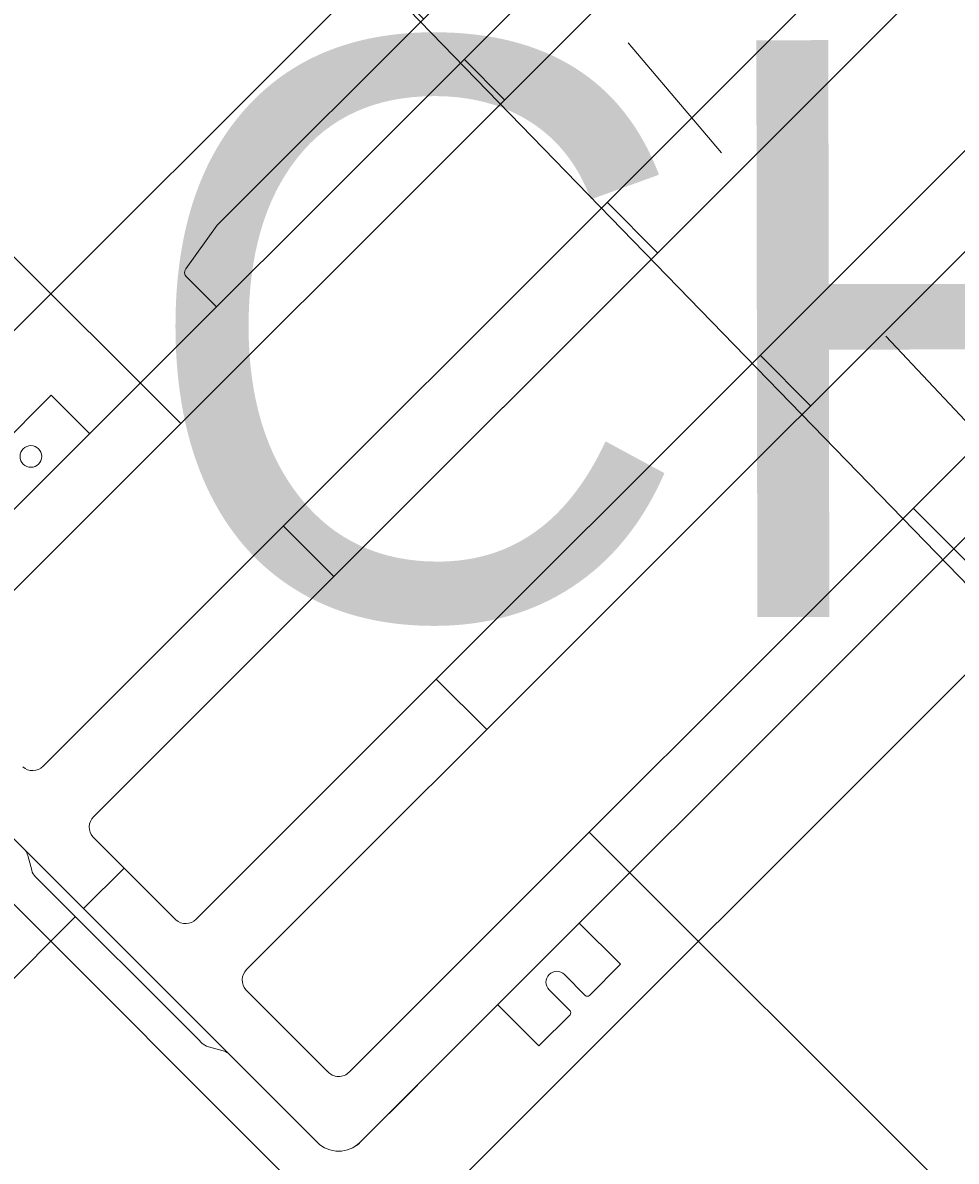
# Model space of a CAD drawing. Header units: millimetres. Extents: x -526943 to -525788, y -1144876 to -1129089.
# Tile 30 of 134: x -526846.234 to -526845.587, y -1129267.233 to -1129266.444. Entities that reach past the tile are written whole.
import ezdxf

# ---------------------------------------------------------------- set-up
doc = ezdxf.new("R2010")
doc.units = ezdxf.units.MM
doc.header["$LTSCALE"] = 12
doc.header["$PDMODE"] = 35
doc.header["$PDSIZE"] = -4
doc.linetypes.add('ACAD_ISO05W100', pattern=[33, 24, -3, 0, -3, 0, -3])
for name, color, linetype, lineweight in [('ISa_destova_kanalizace', 6, 'KANALIZACE_DESTOVA_PODZ', 0), ('koty', 6, 'Continuous', 9), ('Objekt', 230, 'Continuous', 5), ('srafy', 6, 'Continuous', 5), ('text', 6, 'Continuous', 9), ('tlusta', 7, 'Continuous', 15)]:
    doc.layers.add(name, color=color, linetype=linetype, lineweight=lineweight)
doc.styles.add('laplan', font='txt', dxfattribs={"height": 0.002})
doc.styles.add('laplan N', font='txt')
doc.linetypes.add('KANALIZACE_DESTOVA_PODZ', pattern='A,35,-15,[102,CADKON.SHX,S=5,R=0,X=0,Y=5],-5,[106,CADKON.SHX,S=5,R=0,X=10,Y=0],30,-15', length=100)
doc.linetypes.add('KANALIZACE_SPLASKOVA_PODZ', pattern='A,35,-15,[102,CADKON.SHX,S=5,R=0,X=0,Y=5],-5,[102,CADKON.SHX,S=5,R=0,X=20,Y=5],30,-15', length=100)
doc.dimstyles.new('laplan', dxfattribs={"dimscale": 0, "dimtxt": 0.002, "dimasz": 0.0015, "dimexe": 0.002, "dimexo": 0, "dimgap": 0.001, "dimtad": 1, "dimtoh": 1, "dimdec": 1, "dimrnd": 0.1, "dimzin": 1, "dimtxsty": 'laplan', "dimblk": 'OBLIQUE', "dimcen": 0.002, "dimclrd": 256, "dimclre": 256, "dimclrt": 256, "dimadec": 0, "dimazin": 0, "dimtfac": 1, "dimtdec": 1, "dimtmove": 1, "dimatfit": 2, "dimfxl": 0.0065, "dimfxlon": 1, "dimtfill": 1, "dimlwd": 13, "dimlwe": -1, "dimarcsym": 0})

# ---------------------------------------------------------------- blocks, each defined once
blk = doc.blocks.new('A$C12ac11e3')
at = {"layer": 'Objekt'}
for p, q in [((-1431.403977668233, 2386.539615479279), (-1431.403977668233, 1352.449735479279)), ((-951.4039776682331, 1352.449735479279), (-951.4039776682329, 2386.639615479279)), ((-1391.645027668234, 2357.589615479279), (-1391.645027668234, 1377.623735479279)), ((-1291.136037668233, 1377.339735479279), (-1291.136037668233, 2357.339545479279)), ((-1241.671927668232, 2357.339545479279), (-1241.671927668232, 1377.339735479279)), ((-1141.136037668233, 1377.339735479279), (-1141.136037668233, 2357.339545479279)), ((-1091.671927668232, 2357.339545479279), (-1091.671927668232, 1377.339735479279)), ((-991.1629376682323, 1377.623735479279), (-991.1620076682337, 2357.33883547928)), ((-1471.180425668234, 2281.758005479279), (-1471.180425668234, 1727.921235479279)), ((-1471.180425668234, 1727.921235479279), (-1465.163582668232, 1691.178565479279)), ((-1460.821417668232, 1687.48961547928), (-1431.403977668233, 1687.48961547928)), ((-1431.403977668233, 1563.23961547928), (-1469.003982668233, 1563.23961547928)), ((-1469.003982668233, 1483.239635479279), (-1469.003982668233, 1563.23961547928)), ((-911.0039776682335, 1563.23961547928), (-951.4039776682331, 1563.23961547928)), ((-911.0039776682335, 1563.23961547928), (-911.0039776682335, 1532.73961547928)), ((-933.5039776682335, 1530.73961547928), (-913.0039776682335, 1530.73961547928)), ((-913.0039776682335, 1515.73961547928), (-933.5039776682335, 1515.73961547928)), ((-911.0039776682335, 1513.73961547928), (-911.0039776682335, 1483.239635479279)), ((-951.4039776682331, 1483.239635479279), (-911.0039776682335, 1483.239635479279)), ((-951.3039776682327, 1404.439635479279), (-951.3039776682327, 1348.139635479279)), ((-1231.403977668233, 1367.089635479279), (-1232.009657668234, 1367.089635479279)), ((-1231.403977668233, 1367.089635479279), (-1151.403977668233, 1367.089635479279)), ((-1150.798307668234, 1367.089635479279), (-1151.403977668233, 1367.089635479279)), ((-1081.403977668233, 1367.089635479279), (-1082.009657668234, 1367.089635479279)), ((-1002.179727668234, 1367.089635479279), (-1081.403977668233, 1367.089635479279)), ((-951.3039776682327, 1348.139535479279), (-951.3039776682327, 1346.539635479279)), ((-1406.123907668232, 1327.339635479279), (-976.6840576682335, 1327.339635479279)), ((-976.6840576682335, 1327.339635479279), (-972.2039776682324, 1327.339635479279)), ((-970.5039776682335, 1327.339635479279), (-972.2039076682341, 1327.339635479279)), ((-1245.724487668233, 1320.779335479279), (-1254.939877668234, 1326.099835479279)), ((-1240.724487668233, 1319.439635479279), (-1237.403977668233, 1319.439635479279)), ((-1237.403977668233, 1319.439635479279), (-1080.903977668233, 1319.439635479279)), ((-1080.903977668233, 1319.439635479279), (-1077.583477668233, 1319.439635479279)), ((-1063.368087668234, 1326.099835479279), (-1072.583477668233, 1320.779335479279))]:
    blk.add_line(p, q, dxfattribs=at)
blk.add_circle((-1449.003977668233, 1523.23961547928), 7.5, dxfattribs=at)
for centre, radius, start, end in [((-1460.821417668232, 1691.889615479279), 4.4, 189.3000000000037, 270), ((-913.0039776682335, 1532.73961547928), 2, 270, 0), ((-933.5039776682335, 1523.23961547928), 7.5, 90, 270), ((-913.0039776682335, 1513.73961547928), 2, 0, 90), ((-1301.403977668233, 1377.339735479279), 10.267949, 273.3816820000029, 0), ((-1231.403977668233, 1377.339735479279), 10.267949, 180, 266.6183199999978), ((-1151.403977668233, 1377.339735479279), 10.267949, 273.3816820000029, 0), ((-1081.403977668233, 1377.339735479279), 10.267949, 180, 266.6183199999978), ((-1001.403977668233, 1377.339735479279), 10.267949, 265.6719799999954, 1.588600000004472), ((-972.2039776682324, 1348.139635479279), 20.8, 270, 0), ((-972.0039776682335, 1348.139635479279), 20.7, 350.1645370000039, 0), ((-1259.939877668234, 1317.439635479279), 10, 60.00000000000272, 81.8903899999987), ((-1058.368087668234, 1317.439635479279), 10, 98.1096100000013, 119.9999999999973), ((-1240.724487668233, 1329.439635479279), 10, 240.0000000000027, 270), ((-1077.583477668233, 1329.439635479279), 10, 270, 299.9999999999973)]:
    blk.add_arc(centre, radius, start, end, dxfattribs=at)
blk = doc.blocks.new('_OBLIQUE')
at = {"color": 0, "linetype": 'ByBlock'}
blk.add_line((-0.5, -0.5), (0.5, 0.5), dxfattribs=at)
blk = doc.blocks.new('*D39')
at = {"layer": 'Defpoints', "color": 0, "lineweight": 5, "transparency": 16777216}
for p in [(-526848.1820884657, -1129254.401184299), (-526834.8794619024, -1129267.703810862), (-526835.833553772, -1129268.657902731)]:
    blk.add_point(p, dxfattribs=at)
at = {"layer": 'koty', "transparency": 16777216}
for p, q in [((-526848.2169415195, -1129254.436037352), (-526849.4190230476, -1129255.63811888)), ((-526834.9143149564, -1129267.738663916), (-526836.1163964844, -1129268.940745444))]:
    blk.add_line(p, q, dxfattribs=at)
at = {"layer": 'koty', "lineweight": 13, "transparency": 16777216}
blk.add_line((-526849.1361803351, -1129255.355276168), (-526835.833553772, -1129268.657902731), dxfattribs=at)
at = {"layer": 'koty', "lineweight": 13, "transparency": 16777216, "xscale": 0.3, "yscale": 0.3, "zscale": 0.3}
for p, rotation in [((-526849.1361803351, -1129255.355276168), 135), ((-526835.833553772, -1129268.657902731), 315)]:
    blk.add_blockref('_OBLIQUE', p, dxfattribs=dict(at, rotation=rotation))
at = {"layer": 'koty', "lineweight": 5, "transparency": 16777216, "insert": (-526842.1810131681, -1129261.702735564), "char_height": 0.4, "attachment_point": 5, "rotation": 315, "style": 'laplan', "bg_fill": 3, "box_fill_scale": 1.1, "bg_fill_color": 256, "bg_fill_true_color": 13158600, "bg_fill_transparency": 0}
blk.add_mtext('18,8', dxfattribs=at)
blk = doc.blocks.new('*D43')
at = {"layer": 'Defpoints', "color": 0, "lineweight": 5, "transparency": 16777216}
for p in [(-526843.1719214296, -1129260.189168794), (-526841.7345048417, -1129261.626585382), (-526847.9519996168, -1129267.844080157)]:
    blk.add_point(p, dxfattribs=at)
at = {"layer": 'koty', "transparency": 16777216}
for p, q in [((-526842.252682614, -1129261.10840761), (-526843.454764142, -1129259.906326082)), ((-526848.4701773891, -1129267.325902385), (-526849.6722589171, -1129266.123820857))]:
    blk.add_line(p, q, dxfattribs=at)
at = {"layer": 'koty', "lineweight": 13, "transparency": 16777216}
blk.add_line((-526849.3894162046, -1129266.406663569), (-526843.1719214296, -1129260.189168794), dxfattribs=at)
at = {"layer": 'koty', "lineweight": 13, "transparency": 16777216, "xscale": 0.3, "yscale": 0.3, "zscale": 0.3}
for p, rotation in [((-526843.1719214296, -1129260.189168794), 44.99999999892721), ((-526849.3894162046, -1129266.406663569), 224.9999999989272)]:
    blk.add_blockref('_OBLIQUE', p, dxfattribs=dict(at, rotation=rotation))
at = {"layer": 'koty', "lineweight": 5, "transparency": 16777216, "insert": (-526846.5845227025, -1129262.994062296), "char_height": 0.4, "attachment_point": 5, "rotation": 44.99999999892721, "style": 'laplan', "bg_fill": 3, "box_fill_scale": 1.1, "bg_fill_color": 256, "bg_fill_true_color": 13158600, "bg_fill_transparency": 0}
blk.add_mtext('8,8', dxfattribs=at)
blk = doc.blocks.new('*D48')
at = {"layer": 'Defpoints', "color": 0, "lineweight": 5, "transparency": 16777216}
for p in [(-526841.1676976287, -1129264.671952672), (-526840.7190369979, -1129265.120613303), (-526846.4879600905, -1129270.889536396)]:
    blk.add_point(p, dxfattribs=at)
at = {"layer": 'koty', "transparency": 16777216}
for p, q in [((-526840.7190369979, -1129265.120613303), (-526841.4505403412, -1129264.38910996)), ((-526846.4879600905, -1129270.889536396), (-526847.2194634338, -1129270.158033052))]:
    blk.add_line(p, q, dxfattribs=at)
at = {"layer": 'koty', "lineweight": 13, "transparency": 16777216}
blk.add_line((-526846.9366207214, -1129270.440875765), (-526841.1676976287, -1129264.671952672), dxfattribs=at)
at = {"layer": 'koty', "lineweight": 13, "transparency": 16777216, "xscale": 0.3, "yscale": 0.3, "zscale": 0.3}
for p, rotation in [((-526841.1676976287, -1129264.671952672), 45.00000000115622), ((-526846.9366207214, -1129270.440875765), 225.0000000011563)]:
    blk.add_blockref('_OBLIQUE', p, dxfattribs=dict(at, rotation=rotation))
at = {"layer": 'koty', "lineweight": 5, "transparency": 16777216, "insert": (-526844.0813926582, -1129266.977939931), "char_height": 0.4, "attachment_point": 5, "rotation": 45.00000000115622, "style": 'laplan', "bg_fill": 3, "box_fill_scale": 1.1, "bg_fill_color": 256, "bg_fill_true_color": 13158600, "bg_fill_transparency": 0}
blk.add_mtext('8,2', dxfattribs=at)
blk = doc.blocks.new('*D49')
at = {"layer": 'Defpoints', "color": 0, "lineweight": 5, "transparency": 16777216}
for p in [(-526846.9248527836, -1129266.816933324), (-526847.0531912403, -1129266.94527178), (-526842.4055290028, -1129271.592934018)]:
    blk.add_point(p, dxfattribs=at)
at = {"layer": 'koty', "transparency": 16777216}
for p, q in [((-526847.0531912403, -1129266.94527178), (-526846.6420100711, -1129266.534090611)), ((-526842.4055290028, -1129271.592934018), (-526841.9943478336, -1129271.181752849))]:
    blk.add_line(p, q, dxfattribs=at)
at = {"layer": 'koty', "lineweight": 13, "transparency": 16777216}
blk.add_line((-526842.277190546, -1129271.464595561), (-526846.9248527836, -1129266.816933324), dxfattribs=at)
at = {"layer": 'koty', "lineweight": 13, "transparency": 16777216, "xscale": 0.3, "yscale": 0.3, "zscale": 0.3}
for p, rotation in [((-526846.9248527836, -1129266.816933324), 135), ((-526842.277190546, -1129271.464595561), 315)]:
    blk.add_blockref('_OBLIQUE', p, dxfattribs=dict(at, rotation=rotation))
at = {"layer": 'koty', "lineweight": 5, "transparency": 16777216, "insert": (-526844.4808140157, -1129268.653264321), "char_height": 0.4, "attachment_point": 5, "rotation": 315, "style": 'laplan', "bg_fill": 3, "box_fill_scale": 1.1, "bg_fill_color": 256, "bg_fill_true_color": 13158600, "bg_fill_transparency": 0}
blk.add_mtext('6,6', dxfattribs=at)
blk = doc.blocks.new('*D52')
at = {"layer": 'Defpoints', "color": 0, "lineweight": 5, "transparency": 16777216}
for p in [(-526845.8020727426, -1129252.021168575), (-526848.1820884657, -1129254.401184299), (-526834.8794619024, -1129267.703810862)]:
    blk.add_point(p, dxfattribs=at)
at = {"layer": 'koty', "transparency": 16777216}
for p, q in [((-526846.7213115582, -1129252.940407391), (-526845.5192300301, -1129251.738325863)), ((-526833.418684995, -1129266.243033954), (-526832.216603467, -1129265.040952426))]:
    blk.add_line(p, q, dxfattribs=at)
at = {"layer": 'koty', "lineweight": 13, "transparency": 16777216}
blk.add_line((-526832.4994461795, -1129265.323795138), (-526845.8020727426, -1129252.021168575), dxfattribs=at)
at = {"layer": 'koty', "lineweight": 13, "transparency": 16777216, "xscale": 0.3, "yscale": 0.3, "zscale": 0.3}
for p, rotation in [((-526845.8020727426, -1129252.021168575), 135), ((-526832.4994461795, -1129265.323795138), 315)]:
    blk.add_blockref('_OBLIQUE', p, dxfattribs=dict(at, rotation=rotation))
at = {"layer": 'koty', "lineweight": 5, "transparency": 16777216, "insert": (-526838.8469055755, -1129258.368627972), "char_height": 0.4, "attachment_point": 5, "rotation": 315, "style": 'laplan', "bg_fill": 3, "box_fill_scale": 1.1, "bg_fill_color": 256, "bg_fill_true_color": 13158600, "bg_fill_transparency": 0}
blk.add_mtext('18,8', dxfattribs=at)

msp = doc.modelspace()

# ---------------------------------------------------------------- hatches: boundary and pattern name
at = {"layer": 'srafy', "transparency": 33554610}
h = msp.add_hatch(dxfattribs=at)
h.set_pattern_fill('ANSI37', color=230, scale=0.1)
h.set_pattern_definition([(45, (14222.07462687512, 40500.85666748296), (-0.2245064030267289, 0.2245064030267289), []), (135, (14222.07462687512, 40500.85666748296), (-0.2245064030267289, -0.2245064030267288), [])])
edge = h.paths.add_edge_path(flags=16)
edge.add_line((-526844.9396378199, -1129267.743683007), (-526844.9729089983, -1129267.767590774))
edge.add_line((-526844.9729089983, -1129267.767590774), (-526844.9963534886, -1129267.744146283))
edge.add_line((-526844.9963534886, -1129267.744146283), (-526845.0842115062, -1129267.832004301))
edge.add_line((-526845.0842115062, -1129267.832004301), (-526845.0576242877, -1129267.858591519))
edge.add_line((-526845.0576242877, -1129267.858591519), (-526845.1141928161, -1129267.915160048))
edge.add_line((-526845.1141928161, -1129267.915160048), (-526845.1407800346, -1129267.888572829))
edge.add_line((-526845.1407800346, -1129267.888572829), (-526845.2332624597, -1129267.981055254))
edge.add_line((-526845.2332624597, -1129267.981055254), (-526845.2363810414, -1129267.984173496))
edge.add_arc((-526845.2510179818, -1129267.969395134), 0.02080000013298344, 225.0000002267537, 314.72453828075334, ccw=False)
edge.add_line((-526845.2657258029, -1129267.984102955), (-526845.3732589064, -1129267.876569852))
edge.add_arc((-526845.3792617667, -1129267.884567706), 0.0100000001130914, 53.10961498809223, 75.17525174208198)
edge.add_line((-526845.3767031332, -1129267.874900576), (-526845.3895401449, -1129267.8714609))
edge.add_line((-526845.3895401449, -1129267.8714609), (-526845.3937828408, -1129267.867218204))
edge.add_line((-526845.3937828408, -1129267.867218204), (-526845.5044450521, -1129267.756555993))
edge.add_line((-526845.5044450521, -1129267.756555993), (-526845.5086877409, -1129267.752313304))
edge.add_line((-526845.5086877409, -1129267.752313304), (-526845.5121432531, -1129267.73941719))
edge.add_arc((-526845.521794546, -1129267.742034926), 0.00999999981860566, 15.17532693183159, 53.10961658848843)
edge.add_line((-526845.5157916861, -1129267.734037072), (-526845.5725535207, -1129267.677275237))
edge.add_line((-526845.5725535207, -1129267.677275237), (-526845.5757214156, -1129267.674107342))
edge.add_arc((-526845.5610135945, -1129267.659399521), 0.02080000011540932, 135.0000002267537, 225.0000002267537, ccw=False)
edge.add_line((-526845.5757214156, -1129267.6446917), (-526845.4801912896, -1129267.549161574))
edge.add_line((-526845.4801912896, -1129267.549161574), (-526845.5087584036, -1129267.52059446))
edge.add_line((-526845.5087584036, -1129267.52059446), (-526845.4857774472, -1129267.497613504))
edge.add_line((-526845.4857774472, -1129267.497613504), (-526845.4698675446, -1129267.513523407))
edge.add_arc((-526845.4645642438, -1129267.508220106), 0.007500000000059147, 225.0000006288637, 404.9999999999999)
edge.add_line((-526845.4592609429, -1129267.502916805), (-526845.4751708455, -1129267.487006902))
edge.add_line((-526845.4751708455, -1129267.487006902), (-526845.4521898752, -1129267.464025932))
edge.add_line((-526845.4521898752, -1129267.464025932), (-526845.4236227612, -1129267.492593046))
edge.add_line((-526845.4236227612, -1129267.492593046), (-526844.9934189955, -1129267.06238928))
edge.add_line((-526844.9934189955, -1129267.06238928), (-526845.0219861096, -1129267.033822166))
edge.add_line((-526845.0219861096, -1129267.033822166), (-526844.9990051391, -1129267.010841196))
edge.add_line((-526844.9990051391, -1129267.010841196), (-526844.9830952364, -1129267.026751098))
edge.add_arc((-526844.9777919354, -1129267.021447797), 0.00750000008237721, 225, 405.0000006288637)
edge.add_line((-526844.9724886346, -1129267.016144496), (-526844.9883985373, -1129267.000234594))
edge.add_line((-526844.9883985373, -1129267.000234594), (-526844.965417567, -1129266.977253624))
edge.add_line((-526844.965417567, -1129266.977253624), (-526844.9368504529, -1129267.005820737))
edge.add_line((-526844.9368504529, -1129267.005820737), (-526844.8413910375, -1129266.910361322))
edge.add_arc((-526844.8266832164, -1129266.925069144), 0.02080000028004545, 50.62048318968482, 134.9999993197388, ccw=False)
edge.add_line((-526844.8134865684, -1129266.908991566), (-526844.808878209, -1129266.913599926))
edge.add_line((-526844.808878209, -1129266.913599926), (-526844.8035608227, -1129266.918775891))
edge.add_line((-526844.8035608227, -1129266.918775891), (-526844.8119753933, -1129266.91036132))
edge.add_line((-526844.8119753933, -1129266.91036132), (-526844.808878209, -1129266.913599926))
edge.add_line((-526844.808878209, -1129266.913599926), (-526844.5020504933, -1129267.220427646))
edge.add_arc((-526844.5167583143, -1129267.235135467), 0.02080000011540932, -44.999999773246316, 45.000000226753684, ccw=False)
edge.add_line((-526844.5020504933, -1129267.249843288), (-526844.5475528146, -1129267.295345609))
edge.add_line((-526844.5475528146, -1129267.295345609), (-526844.524108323, -1129267.318790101))
edge.add_line((-526844.524108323, -1129267.318790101), (-526844.548016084, -1129267.352061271))
edge.add_line((-526844.548016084, -1129267.352061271), (-526844.9396378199, -1129267.743683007))
edge = h.paths.add_edge_path(flags=0)
edge.add_arc((-526845.251017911, -1129267.928100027), 0.0102679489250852, 228.3788244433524, 319.1481904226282, ccw=False)
edge.add_line((-526845.2578379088, -1129267.93577586), (-526845.3144064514, -1129267.879207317))
edge.add_arc((-526845.3075864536, -1129267.871531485), 0.01026794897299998, 135.0758604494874, 228.3788244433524, ccw=False)
edge.add_line((-526845.3148565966, -1129267.864280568), (-526844.6218920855, -1129267.171316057))
edge.add_arc((-526844.6146219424, -1129267.178566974), 0.0102679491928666, 48.38166479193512, 135.0758599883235, ccw=False)
edge.add_line((-526844.6078023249, -1129267.170890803), (-526844.5506350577, -1129267.22805807))
edge.add_arc((-526844.5577061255, -1129267.235129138), 0.01000000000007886, -44.999999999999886, 45, ccw=False)
edge.add_line((-526844.5506350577, -1129267.242200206), (-526845.2432511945, -1129267.934816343))
edge = h.paths.add_edge_path(flags=0)
edge.add_arc((-526845.3570839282, -1129267.82203401), 0.01026794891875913, 228.3788244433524, 315, ccw=False)
edge.add_line((-526845.363903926, -1129267.829709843), (-526845.4204724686, -1129267.7731413))
edge.add_arc((-526845.4136524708, -1129267.765465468), 0.01026794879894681, 135.0758595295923, 228.3788235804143, ccw=False)
edge.add_line((-526845.4209226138, -1129267.758214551), (-526844.7279581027, -1129267.06525004))
edge.add_arc((-526844.7206879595, -1129267.072500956), 0.01026794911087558, 48.38166392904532, 135.0758613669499, ccw=False)
edge.add_line((-526844.713868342, -1129267.064824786), (-526844.6572997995, -1129267.121393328))
edge.add_arc((-526844.6641194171, -1129267.129069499), 0.01026794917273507, -45.00000045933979, 48.381663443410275, ccw=False)
edge.add_line((-526844.6568588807, -1129267.136330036), (-526845.3498233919, -1129267.829294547))
edge = h.paths.add_edge_path(flags=0)
edge.add_arc((-526845.1000506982, -1129267.872733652), 0.007499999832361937, 0, 360)
edge = h.paths.add_edge_path(flags=0)
edge.add_arc((-526845.4631499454, -1129267.715967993), 0.01026794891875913, 228.3788244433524, 315, ccw=False)
edge.add_line((-526845.4699699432, -1129267.723643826), (-526845.4703978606, -1129267.723215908))
edge.add_line((-526845.4703978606, -1129267.723215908), (-526845.5265384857, -1129267.667075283))
edge.add_arc((-526845.5197184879, -1129267.659399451), 0.01026794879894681, 139.1490363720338, 228.3788235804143, ccw=False)
edge.add_line((-526845.5274853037, -1129267.65268325), (-526844.8345123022, -1129266.959708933))
edge.add_arc((-526844.8267539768, -1129266.966434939), 0.01026794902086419, 48.381663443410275, 139.0766583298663, ccw=False)
edge.add_line((-526844.8199343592, -1129266.958758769), (-526844.7633658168, -1129267.015327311))
edge.add_arc((-526844.7701854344, -1129267.023003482), 0.01026794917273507, -44.999999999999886, 48.381663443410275, ccw=False)
edge.add_line((-526844.7629248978, -1129267.030264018), (-526845.4558894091, -1129267.723228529))
edge = h.paths.add_edge_path(flags=16)
edge.add_line((-526845.4829988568, -1129268.231681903), (-526845.5285011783, -1129268.277184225))
edge.add_line((-526845.5285011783, -1129268.277184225), (-526845.5050566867, -1129268.300628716))
edge.add_line((-526845.5050566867, -1129268.300628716), (-526845.5289644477, -1129268.333899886))
edge.add_line((-526845.5289644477, -1129268.333899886), (-526845.9205861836, -1129268.725521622))
edge.add_line((-526845.9205861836, -1129268.725521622), (-526845.9538573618, -1129268.749429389))
edge.add_line((-526845.9538573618, -1129268.749429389), (-526845.9773018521, -1129268.725984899))
edge.add_line((-526845.9773018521, -1129268.725984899), (-526846.0651598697, -1129268.813842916))
edge.add_line((-526846.0651598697, -1129268.813842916), (-526846.0385726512, -1129268.840430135))
edge.add_line((-526846.0385726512, -1129268.840430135), (-526846.0951411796, -1129268.896998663))
edge.add_line((-526846.0951411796, -1129268.896998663), (-526846.1217283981, -1129268.870411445))
edge.add_line((-526846.1217283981, -1129268.870411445), (-526846.2142108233, -1129268.96289387))
edge.add_line((-526846.2142108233, -1129268.96289387), (-526846.2173294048, -1129268.966012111))
edge.add_arc((-526846.2319663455, -1129268.951233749), 0.02080000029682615, 225.0000009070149, 314.72453873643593, ccw=False)
edge.add_line((-526846.2466741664, -1129268.965941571), (-526846.35420727, -1129268.858408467))
edge.add_arc((-526846.3602101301, -1129268.866406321), 0.01000000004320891, 53.10961552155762, 75.17525238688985)
edge.add_line((-526846.3576514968, -1129268.856739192), (-526846.3704885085, -1129268.853299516))
edge.add_line((-526846.3704885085, -1129268.853299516), (-526846.3747312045, -1129268.84905682))
edge.add_line((-526846.3747312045, -1129268.84905682), (-526846.4853934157, -1129268.738394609))
edge.add_line((-526846.4853934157, -1129268.738394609), (-526846.4896361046, -1129268.73415192))
edge.add_line((-526846.4896361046, -1129268.73415192), (-526846.4930916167, -1129268.721255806))
edge.add_arc((-526846.5027429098, -1129268.723873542), 0.01000000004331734, 15.17532658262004, 53.10961552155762)
edge.add_line((-526846.4967400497, -1129268.715875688), (-526846.5535018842, -1129268.659113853))
edge.add_line((-526846.5535018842, -1129268.659113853), (-526846.5566697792, -1129268.655945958))
edge.add_arc((-526846.5419619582, -1129268.641238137), 0.02079999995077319, 135, 224.9999997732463, ccw=False)
edge.add_line((-526846.5566697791, -1129268.626530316), (-526846.4611396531, -1129268.53100019))
edge.add_line((-526846.4611396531, -1129268.53100019), (-526846.4897067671, -1129268.502433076))
edge.add_line((-526846.4897067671, -1129268.502433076), (-526846.4667258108, -1129268.479452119))
edge.add_line((-526846.4667258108, -1129268.479452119), (-526846.4508159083, -1129268.495362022))
edge.add_arc((-526846.4455126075, -1129268.490058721), 0.007500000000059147, 225.0000006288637, 404.9999999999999)
edge.add_line((-526846.4402093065, -1129268.48475542), (-526846.4561192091, -1129268.468845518))
edge.add_line((-526846.4561192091, -1129268.468845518), (-526846.4331382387, -1129268.445864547))
edge.add_line((-526846.4331382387, -1129268.445864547), (-526846.4045711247, -1129268.474431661))
edge.add_line((-526846.4045711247, -1129268.474431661), (-526845.9743673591, -1129268.044227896))
edge.add_line((-526845.9743673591, -1129268.044227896), (-526846.002934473, -1129268.015660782))
edge.add_line((-526846.002934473, -1129268.015660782), (-526845.9799535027, -1129267.992679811))
edge.add_line((-526845.9799535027, -1129267.992679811), (-526845.9640436, -1129268.008589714))
edge.add_arc((-526845.9587402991, -1129268.003286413), 0.00750000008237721, 225, 405.0000006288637)
edge.add_line((-526845.9534369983, -1129267.997983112), (-526845.9693469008, -1129267.982073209))
edge.add_line((-526845.9693469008, -1129267.982073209), (-526845.9463659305, -1129267.959092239))
edge.add_line((-526845.9463659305, -1129267.959092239), (-526845.9177988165, -1129267.987659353))
edge.add_line((-526845.9177988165, -1129267.987659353), (-526845.8223394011, -1129267.892199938))
edge.add_arc((-526845.80763158, -1129267.906907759), 0.02080000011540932, 50.62048253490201, 134.9999997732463, ccw=False)
edge.add_line((-526845.794434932, -1129267.890830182), (-526845.7898265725, -1129267.895438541))
edge.add_line((-526845.7898265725, -1129267.895438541), (-526845.7845091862, -1129267.900614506))
edge.add_line((-526845.7845091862, -1129267.900614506), (-526845.792923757, -1129267.892199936))
edge.add_line((-526845.792923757, -1129267.892199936), (-526845.7929944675, -1129267.892270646))
edge.add_line((-526845.7929944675, -1129267.892270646), (-526845.4829988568, -1129268.202266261))
edge.add_arc((-526845.4977066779, -1129268.216974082), 0.02080000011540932, -44.999999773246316, 45.000000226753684, ccw=False)
edge = h.paths.add_edge_path(flags=0)
edge.add_line((-526845.5315834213, -1129268.224038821), (-526846.224199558, -1129268.916654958))
edge.add_arc((-526846.2319662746, -1129268.909938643), 0.0102679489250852, 228.3788244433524, 319.1481904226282, ccw=False)
edge.add_line((-526846.2387862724, -1129268.917614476), (-526846.2953548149, -1129268.861045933))
edge.add_arc((-526846.2885348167, -1129268.8533701), 0.0102679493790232, 135.0758632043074, 228.3788238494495, ccw=False)
edge.add_line((-526846.2958049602, -1129268.846119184), (-526845.6028404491, -1129268.153154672))
edge.add_arc((-526845.595570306, -1129268.16040559), 0.0102679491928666, 48.38166430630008, 135.0758599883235, ccw=False)
edge.add_line((-526845.5887506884, -1129268.152729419), (-526845.5315834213, -1129268.209896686))
edge.add_arc((-526845.5386544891, -1129268.216967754), 0.01000000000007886, -44.999999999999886, 45, ccw=False)
edge = h.paths.add_edge_path(flags=0)
edge.add_line((-526845.6378072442, -1129268.118168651), (-526846.3307717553, -1129268.811133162))
edge.add_arc((-526846.3380322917, -1129268.803872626), 0.01026794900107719, 228.3788244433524, 315.0000004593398, ccw=False)
edge.add_line((-526846.3448522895, -1129268.811548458), (-526846.4014208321, -1129268.754979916))
edge.add_arc((-526846.3946008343, -1129268.747304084), 0.01026794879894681, 135.0758595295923, 228.3788235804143, ccw=False)
edge.add_line((-526846.4018709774, -1129268.740053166), (-526845.7089064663, -1129268.047088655))
edge.add_arc((-526845.7016363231, -1129268.054339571), 0.01026794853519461, 48.38166085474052, 135.0758636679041, ccw=False)
edge.add_line((-526845.6948167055, -1129268.046663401), (-526845.638248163, -1129268.103231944))
edge.add_arc((-526845.6450677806, -1129268.110908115), 0.01026794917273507, -45.00000045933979, 48.381663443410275, ccw=False)
edge = h.paths.add_edge_path(flags=0)
edge.add_line((-526845.7438732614, -1129268.012102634), (-526846.4368377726, -1129268.705067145))
edge.add_arc((-526846.444098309, -1129268.697806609), 0.01026794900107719, 228.378824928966, 315.0000004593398, ccw=False)
edge.add_line((-526846.4509183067, -1129268.705482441), (-526846.4513462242, -1129268.705054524))
edge.add_line((-526846.4513462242, -1129268.705054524), (-526846.5074868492, -1129268.648913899))
edge.add_arc((-526846.5006668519, -1129268.641238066), 0.0102679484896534, 139.1490346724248, 228.3788255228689, ccw=False)
edge.add_line((-526846.5084336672, -1129268.634521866), (-526845.8154606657, -1129267.941547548))
edge.add_arc((-526845.8077023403, -1129267.948273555), 0.01026794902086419, 48.38166392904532, 139.0766583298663, ccw=False)
edge.add_line((-526845.8008827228, -1129267.940597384), (-526845.7443141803, -1129267.997165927))
edge.add_arc((-526845.7511337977, -1129268.004842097), 0.01026794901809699, -44.999999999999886, 48.38166441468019, ccw=False)
h.paths.add_polyline_path([(-526845.9044553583, -1129267.124897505), (-526845.9969377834, -1129267.217379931), (-526845.9999147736, -1129267.220498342), (-526845.9601046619, -1129267.18068823), (-526845.9043903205, -1129267.124962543)], flags=16)
edge = h.paths.add_edge_path(flags=16)
edge.add_arc((-526845.3689634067, -1129266.643711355), 0.001999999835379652, 314.999995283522, 405.0000070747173)
edge.add_line((-526845.3675491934, -1129266.642297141), (-526845.3820448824, -1129266.627801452))
edge.add_arc((-526845.3767415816, -1129266.622498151), 0.007500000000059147, 45, 225.0000006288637, ccw=False)
edge.add_line((-526845.3714382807, -1129266.61719485), (-526845.355528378, -1129266.633104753))
edge.add_line((-526845.355528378, -1129266.633104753), (-526845.3541141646, -1129266.63169054))
edge.add_arc((-526845.3555283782, -1129266.630276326), 0.002000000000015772, 225.0000023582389, 315, ccw=False)
edge.add_line((-526845.3569425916, -1129266.63169054), (-526845.3714382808, -1129266.61719485))
edge.add_arc((-526845.3767415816, -1129266.622498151), 0.007500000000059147, 45.0000006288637, 225)
edge.add_line((-526845.3820448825, -1129266.627801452), (-526845.3661349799, -1129266.643711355))
edge.add_line((-526845.3661349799, -1129266.643711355), (-526845.3675491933, -1129266.645125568))
edge = h.paths.add_edge_path(flags=16)
edge.add_line((-526845.6051370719, -1129266.146756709), (-526846.3393967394, -1129266.881016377))
edge.add_arc((-526846.3246889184, -1129266.895724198), 0.02079999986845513, 135, 225)
edge.add_line((-526846.3393967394, -1129266.910432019), (-526846.0913258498, -1129267.158502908))
edge.add_arc((-526846.09732871, -1129267.166500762), 0.0100000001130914, 53.10961498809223, 75.17525174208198)
edge.add_line((-526846.0947700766, -1129267.156833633), (-526846.1076070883, -1129267.153393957))
edge.add_line((-526846.1076070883, -1129267.153393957), (-526846.1118497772, -1129267.149151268))
edge.add_line((-526846.1118497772, -1129267.149151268), (-526846.2225119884, -1129267.038489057))
edge.add_line((-526846.2225119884, -1129267.038489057), (-526846.2267546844, -1129267.034246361))
edge.add_line((-526846.2267546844, -1129267.034246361), (-526846.2302101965, -1129267.021350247))
edge.add_arc((-526846.2398614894, -1129267.023967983), 0.00999999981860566, 15.17532693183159, 53.10961658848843)
edge.add_line((-526846.2338586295, -1129267.015970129), (-526846.3362288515, -1129266.913599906))
edge.add_line((-526846.3362288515, -1129266.913599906), (-526846.3394672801, -1129266.910361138))
edge.add_arc((-526846.3246889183, -1129266.895724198), 0.02079999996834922, 134.9999997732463, 224.724538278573, ccw=False)
edge.add_line((-526846.3393967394, -1129266.881016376), (-526846.2438666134, -1129266.78548625))
edge.add_line((-526846.2438666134, -1129266.78548625), (-526846.2704538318, -1129266.758899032))
edge.add_line((-526846.2704538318, -1129266.758899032), (-526846.2138853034, -1129266.702330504))
edge.add_line((-526846.2138853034, -1129266.702330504), (-526846.187298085, -1129266.728917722))
edge.add_line((-526846.187298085, -1129266.728917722), (-526846.0994400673, -1129266.641059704))
edge.add_line((-526846.0994400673, -1129266.641059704), (-526846.1228845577, -1129266.617615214))
edge.add_line((-526846.1228845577, -1129266.617615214), (-526846.0989767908, -1129266.584344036))
edge.add_line((-526846.0989767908, -1129266.584344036), (-526845.7073550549, -1129266.1927223))
edge.add_line((-526845.7073550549, -1129266.1927223), (-526845.6740838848, -1129266.168814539))
edge.add_line((-526845.6740838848, -1129266.168814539), (-526845.6506393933, -1129266.19225903))
edge.add_line((-526845.6506393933, -1129266.19225903), (-526845.6051370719, -1129266.146756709))
edge.add_arc((-526845.5904292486, -1129266.16146453), 0.02080000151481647, 45.00000453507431, 135.0000045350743, ccw=False)
edge.add_line((-526845.5757214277, -1129266.146756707), (-526845.2688937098, -1129266.453584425))
edge.add_line((-526845.2688937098, -1129266.453584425), (-526845.2656551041, -1129266.456681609))
edge.add_line((-526845.2656551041, -1129266.456681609), (-526845.2740696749, -1129266.448267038))
edge.add_line((-526845.2740696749, -1129266.448267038), (-526845.5757248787, -1129266.146753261))
edge.add_arc((-526845.5904292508, -1129266.16146453), 0.02080000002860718, 45.01343402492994, 135.0000002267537)
edge = h.paths.add_edge_path(flags=16)
edge.add_arc((-526846.0146932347, -1129267.164424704), 0.01026794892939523, 228.3788244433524, 319.1489272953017, ccw=False)
edge.add_line((-526846.0215132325, -1129267.172100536), (-526846.078081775, -1129267.115531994))
edge.add_arc((-526846.0712617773, -1129267.107856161), 0.01026794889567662, 135, 228.378824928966, ccw=False)
edge.add_line((-526846.0785223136, -1129267.100595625), (-526845.3855578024, -1129266.407631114))
edge.add_arc((-526845.378297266, -1129266.41489165), 0.01026794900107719, 48.38166392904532, 135.0000004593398, ccw=False)
edge.add_line((-526845.3714776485, -1129266.407215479), (-526845.3149091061, -1129266.463784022))
edge.add_arc((-526845.3217287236, -1129266.471460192), 0.01026794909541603, -40.92344989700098, 48.38166392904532, ccw=False)
edge.add_line((-526845.3139704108, -1129266.478186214), (-526846.0069264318, -1129267.171140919))
edge = h.paths.add_edge_path(flags=16)
edge.add_arc((-526845.8635138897, -1129267.10927046), 0.007499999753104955, 45, 225.0000006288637)
edge.add_line((-526845.8688171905, -1129267.11457376), (-526845.852907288, -1129267.130483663))
edge.add_line((-526845.852907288, -1129267.130483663), (-526845.8543215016, -1129267.131897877))
edge.add_arc((-526845.8557357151, -1129267.130483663), 0.002000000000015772, 315, 404.9999999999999)
edge.add_line((-526845.8543215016, -1129267.129069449), (-526845.8688171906, -1129267.114573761))
edge.add_arc((-526845.8635138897, -1129267.10927046), 0.00750000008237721, 45.00000062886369, 225, ccw=False)
edge.add_line((-526845.8582105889, -1129267.103967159), (-526845.8423006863, -1129267.119877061))
edge.add_line((-526845.8423006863, -1129267.119877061), (-526845.8408864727, -1129267.118462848))
edge.add_arc((-526845.8423006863, -1129267.117048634), 0.002000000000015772, 225, 315, ccw=False)
edge.add_line((-526845.8437148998, -1129267.118462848), (-526845.858210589, -1129267.103967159))
edge = h.paths.add_edge_path(flags=16)
edge.add_arc((-526846.1207592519, -1129267.058358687), 0.01026794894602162, 228.3788244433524, 315.0758604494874, ccw=False)
edge.add_line((-526846.1275792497, -1129267.066034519), (-526846.1841477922, -1129267.009465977))
edge.add_arc((-526846.1773277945, -1129267.001790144), 0.01026794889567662, 135, 228.378824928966, ccw=False)
edge.add_line((-526846.1845883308, -1129266.994529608), (-526845.4916238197, -1129266.301565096))
edge.add_arc((-526845.4843632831, -1129266.308825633), 0.01026794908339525, 48.38166392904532, 135.0000009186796, ccw=False)
edge.add_line((-526845.4775436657, -1129266.301149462), (-526845.4209751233, -1129266.357718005))
edge.add_arc((-526845.4277947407, -1129266.365394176), 0.01026794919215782, -44.92413817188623, 48.38166527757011, ccw=False)
edge.add_line((-526845.4205245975, -1129266.372645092), (-526846.1134891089, -1129267.065609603))
edge = h.paths.add_edge_path(flags=0)
edge.add_arc((-526846.0809990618, -1129268.854572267), 0.007499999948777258, 0, 360)
h.paths.add_polyline_path([(-526846.8862939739, -1129268.105845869), (-526846.978776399, -1129268.198328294), (-526846.9817533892, -1129268.201446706), (-526846.9419432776, -1129268.161636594), (-526846.8862289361, -1129268.105910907)], flags=16)
edge = h.paths.add_edge_path(flags=16)
edge.add_line((-526846.5869756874, -1129267.127705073), (-526847.321235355, -1129267.86196474))
edge.add_arc((-526847.3065275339, -1129267.876672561), 0.02080000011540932, 134.9999997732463, 224.9999997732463)
edge.add_line((-526847.321235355, -1129267.891380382), (-526847.0731644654, -1129268.139451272))
edge.add_arc((-526847.0791673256, -1129268.147449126), 0.0100000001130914, 53.10961498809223, 75.17525174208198)
edge.add_line((-526847.0766086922, -1129268.137781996), (-526847.0894457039, -1129268.13434232))
edge.add_line((-526847.0894457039, -1129268.13434232), (-526847.0936883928, -1129268.130099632))
edge.add_line((-526847.0936883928, -1129268.130099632), (-526847.204350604, -1129268.01943742))
edge.add_line((-526847.204350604, -1129268.01943742), (-526847.2085932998, -1129268.015194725))
edge.add_line((-526847.2085932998, -1129268.015194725), (-526847.2120488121, -1129268.002298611))
edge.add_arc((-526847.2217001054, -1129268.004916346), 0.01000000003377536, 15.17532383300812, 53.10961365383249)
edge.add_line((-526847.215697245, -1129267.996918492), (-526847.318067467, -1129267.89454827))
edge.add_line((-526847.318067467, -1129267.89454827), (-526847.3213058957, -1129267.891309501))
edge.add_arc((-526847.3065275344, -1129267.876672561), 0.02079999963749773, 134.9999990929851, 224.7245391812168, ccw=False)
edge.add_line((-526847.3212353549, -1129267.86196474), (-526847.2257052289, -1129267.766434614))
edge.add_line((-526847.2257052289, -1129267.766434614), (-526847.2522924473, -1129267.739847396))
edge.add_line((-526847.2522924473, -1129267.739847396), (-526847.195723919, -1129267.683278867))
edge.add_line((-526847.195723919, -1129267.683278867), (-526847.1691367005, -1129267.709866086))
edge.add_line((-526847.1691367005, -1129267.709866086), (-526847.0812786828, -1129267.622008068))
edge.add_line((-526847.0812786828, -1129267.622008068), (-526847.1047231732, -1129267.598563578))
edge.add_line((-526847.1047231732, -1129267.598563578), (-526847.0808154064, -1129267.565292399))
edge.add_line((-526847.0808154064, -1129267.565292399), (-526846.6891936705, -1129267.173670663))
edge.add_line((-526846.6891936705, -1129267.173670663), (-526846.6559225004, -1129267.149762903))
edge.add_line((-526846.6559225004, -1129267.149762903), (-526846.632478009, -1129267.173207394))
edge.add_line((-526846.632478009, -1129267.173207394), (-526846.5869756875, -1129267.127705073))
edge.add_arc((-526846.5722678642, -1129267.142412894), 0.02080000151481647, 45.00000453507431, 135.0000045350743, ccw=False)
edge.add_line((-526846.5575600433, -1129267.12770507), (-526846.2507323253, -1129267.434532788))
edge.add_line((-526846.2507323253, -1129267.434532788), (-526846.2474937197, -1129267.437629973))
edge.add_line((-526846.2474937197, -1129267.437629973), (-526846.2559082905, -1129267.429215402))
edge.add_line((-526846.2559082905, -1129267.429215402), (-526846.5575634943, -1129267.127701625))
edge.add_arc((-526846.5722678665, -1129267.142412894), 0.02080000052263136, 45.01343538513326, 134.9999981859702)
edge = h.paths.add_edge_path(flags=16)
edge.add_arc((-526846.2268252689, -1129266.95229267), 0.01026794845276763, 228.3788218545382, 315.0758632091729, ccw=False)
edge.add_line((-526846.2336452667, -1129266.959968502), (-526846.2902138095, -1129266.903399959))
edge.add_arc((-526846.2833938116, -1129266.895724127), 0.0102679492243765, 139.1481908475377, 228.3788248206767, ccw=False)
edge.add_line((-526846.2911605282, -1129266.889007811), (-526845.5974939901, -1129266.195341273))
edge.add_arc((-526845.5904229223, -1129266.202412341), 0.01000000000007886, 45, 135, ccw=False)
edge.add_line((-526845.5833518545, -1129266.195341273), (-526845.5270411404, -1129266.251651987))
edge.add_arc((-526845.5338607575, -1129266.259328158), 0.01026794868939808, -44.9241418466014, 48.38166452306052, ccw=False)
edge.add_line((-526845.5265906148, -1129266.266579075), (-526846.2195551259, -1129266.959543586))
edge = h.paths.add_edge_path(flags=16)
edge.add_arc((-526846.3585801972, -1129267.603446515), 0.007500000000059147, 45.0000006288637, 225)
edge.add_line((-526846.3638834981, -1129267.608749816), (-526846.3479735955, -1129267.624659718))
edge.add_line((-526846.3479735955, -1129267.624659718), (-526846.3493878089, -1129267.626073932))
edge.add_arc((-526846.3508020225, -1129267.624659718), 0.002000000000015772, 315, 404.9999999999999)
edge.add_line((-526846.3493878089, -1129267.623245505), (-526846.363883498, -1129267.608749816))
edge.add_arc((-526846.3585801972, -1129267.603446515), 0.007500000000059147, 45, 225.0000006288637, ccw=False)
edge.add_line((-526846.3532768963, -1129267.598143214), (-526846.3373669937, -1129267.614053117))
edge.add_line((-526846.3373669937, -1129267.614053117), (-526846.3359527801, -1129267.612638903))
edge.add_arc((-526846.3373669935, -1129267.61122469), 0.00199999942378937, 224.9999787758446, 315.00001179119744, ccw=False)
edge.add_line((-526846.3387812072, -1129267.612638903), (-526846.3532768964, -1129267.598143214))
edge = h.paths.add_edge_path(flags=16)
edge.add_line((-526846.2958090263, -1129267.459134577), (-526846.9887650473, -1129268.152089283))
edge.add_arc((-526846.9965318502, -1129268.145373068), 0.01026794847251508, 228.3788218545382, 319.14893024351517, ccw=False)
edge.add_line((-526847.003351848, -1129268.1530489), (-526847.0599203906, -1129268.096480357))
edge.add_arc((-526847.0531003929, -1129268.088804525), 0.01026794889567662, 135, 228.378824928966, ccw=False)
edge.add_line((-526847.0603609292, -1129268.081543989), (-526846.367396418, -1129267.388579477))
edge.add_arc((-526846.3601358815, -1129267.395840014), 0.01026794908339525, 48.38166392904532, 135.0000009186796, ccw=False)
edge.add_line((-526846.353316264, -1129267.388163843), (-526846.2967477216, -1129267.444732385))
edge.add_arc((-526846.3035673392, -1129267.452408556), 0.01026794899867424, -40.923450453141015, 48.38166258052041, ccw=False)
edge = h.paths.add_edge_path(flags=16)
edge.add_arc((-526847.1025978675, -1129268.03930705), 0.0102679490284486, 228.3788244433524, 315.0758609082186, ccw=False)
edge.add_line((-526847.1094178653, -1129268.046982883), (-526847.1659864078, -1129267.99041434))
edge.add_arc((-526847.1591664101, -1129267.982738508), 0.01026794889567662, 135, 228.378824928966, ccw=False)
edge.add_line((-526847.1664269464, -1129267.975477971), (-526846.4734624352, -1129267.28251346))
edge.add_arc((-526846.4662018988, -1129267.289773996), 0.01026794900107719, 48.38166392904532, 135.0000004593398, ccw=False)
edge.add_line((-526846.4593822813, -1129267.282097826), (-526846.4028137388, -1129267.338666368))
edge.add_arc((-526846.4096333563, -1129267.346342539), 0.0102679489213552, -44.92414001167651, 48.381663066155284, ccw=False)
edge.add_line((-526846.4023632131, -1129267.353593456), (-526847.0953277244, -1129268.046557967))
edge = h.paths.add_edge_path(flags=0)
edge.add_arc((-526846.2280274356, -1129266.744756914), 0.007499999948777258, 0, 360)
edge = h.paths.add_edge_path(flags=16)
edge.add_arc((-526847.2086638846, -1129267.933241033), 0.01026794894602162, 228.3788244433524, 315.0758604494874, ccw=False)
edge.add_line((-526847.2154838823, -1129267.940916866), (-526847.2720524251, -1129267.884348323))
edge.add_arc((-526847.265232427, -1129267.87667249), 0.01026794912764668, 139.1481898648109, 228.3788234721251, ccw=False)
edge.add_line((-526847.2729991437, -1129267.869956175), (-526846.5793326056, -1129267.176289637))
edge.add_arc((-526846.5722615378, -1129267.183360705), 0.01000000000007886, 45, 135, ccw=False)
edge.add_line((-526846.56519047, -1129267.176289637), (-526846.508879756, -1129267.232600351))
edge.add_arc((-526846.5156993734, -1129267.240276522), 0.01026794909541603, -44.9241390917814, 48.38166392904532, ccw=False)
edge.add_line((-526846.5084292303, -1129267.247527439), (-526847.2013937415, -1129267.94049195))
edge = h.paths.add_edge_path(flags=16)
edge.add_arc((-526846.8453525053, -1129268.090218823), 0.007499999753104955, 45, 225.0000006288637)
edge.add_line((-526846.8506558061, -1129268.095522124), (-526846.8347459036, -1129268.111432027))
edge.add_line((-526846.8347459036, -1129268.111432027), (-526846.8361601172, -1129268.11284624))
edge.add_arc((-526846.8375743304, -1129268.111432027), 0.001999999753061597, 314.9999929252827, 405.000004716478)
edge.add_line((-526846.8361601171, -1129268.110017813), (-526846.8506558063, -1129268.095522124))
edge.add_arc((-526846.8453525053, -1129268.090218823), 0.00750000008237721, 45.00000062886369, 225, ccw=False)
edge.add_line((-526846.8400492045, -1129268.084915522), (-526846.8241393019, -1129268.100825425))
edge.add_line((-526846.8241393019, -1129268.100825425), (-526846.8227250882, -1129268.099411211))
edge.add_arc((-526846.8241393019, -1129268.097996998), 0.002000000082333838, 225, 315.0000023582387, ccw=False)
edge.add_line((-526846.8255535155, -1129268.099411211), (-526846.8400492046, -1129268.084915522))
edge = h.paths.add_edge_path(flags=0)
edge.add_arc((-526847.2098660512, -1129267.725705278), 0.00750000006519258, 0, 360)
h.paths.add_polyline_path([(-526846.3474268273, -1129268.432768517), (-526846.014682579, -1129268.765512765), (-526845.703353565, -1129268.454183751), (-526846.0360978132, -1129268.121439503)], flags=0)
h.paths.add_polyline_path([(-526847.1134038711, -1129267.657185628), (-526846.7806596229, -1129267.989929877), (-526846.4693306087, -1129267.678600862), (-526846.8020748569, -1129267.345856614)], flags=0)
h.paths.add_polyline_path([(-526846.1340016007, -1129266.690166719), (-526845.8012573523, -1129267.022910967), (-526845.4899283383, -1129266.711581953), (-526845.8226725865, -1129266.378837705)], flags=0)
h.paths.add_polyline_path([(-526845.3430796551, -1129267.437798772), (-526845.010335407, -1129267.77054302), (-526844.6990063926, -1129267.459214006), (-526845.0317506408, -1129267.126469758)], flags=0)
h.paths.add_polyline_path([(-526841.345596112, -1129262.015494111), (-526841.6991495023, -1129261.661940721), (-526847.8812889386, -1129267.844080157), (-526845.4024130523, -1129270.322956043), (-526845.1971690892, -1129270.354065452), (-526844.9143263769, -1129270.354065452), (-526840.5888643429, -1129266.028603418), (-526841.3543600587, -1129265.70121332), (-526842.3465178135, -1129266.693371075), (-526842.9122032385, -1129266.12768565), (-526843.7585231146, -1129266.974005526), (-526845.0313153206, -1129265.70121332), (-526843.1928376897, -1129263.862735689), (-526842.4592395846, -1129264.596333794), (-526841.886633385, -1129264.023727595), (-526842.6202314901, -1129263.29012949)])

# ---------------------------------------------------------------- linework, layer by layer
at = {"layer": 'ISa_destova_kanalizace', "color": 251, "linetype": 'KANALIZACE_SPLASKOVA_PODZ', "ltscale": 0.002}
msp.add_line((-526853.0635298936, -1129259.118598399), (-526836.3941486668, -1129276.301858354), dxfattribs=at)

# ---------------------------------------------------------------- block references
at = {"layer": 'Objekt', "xscale": 0.001, "yscale": 0.001, "zscale": 0.001, "rotation": 315}
msp.add_blockref('A$C12ac11e3', (-526846.2805199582, -1129268.846450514), dxfattribs=at)

# ---------------------------------------------------------------- next in the draw order: dimensions: what is measured, and where the dimension line sits
at = {"layer": 'koty', "lineweight": 5}
dim = msp.add_aligned_dim(p1=(-526848.1820884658, -1129254.401184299), p2=(-526834.8794619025, -1129267.703810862), distance=-1.3492896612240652, dimstyle='laplan', dxfattribs=at)
dim.commit()
dim.dimension.update_dxf_attribs({"geometry": '*D39', "text_midpoint": (-526842.1810131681, -1129261.702735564)})

# ---------------------------------------------------------------- next in the draw order: dimensions: what is measured, and where the dimension line sits
dim = msp.add_aligned_dim(p1=(-526847.9519996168, -1129267.844080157), p2=(-526841.7345048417, -1129261.626585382), distance=2.032814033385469, dimstyle='laplan', dxfattribs=at)
dim.commit()
dim.dimension.update_dxf_attribs({"geometry": '*D43', "text_midpoint": (-526846.5845227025, -1129262.994062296)})

# ---------------------------------------------------------------- next in the draw order: dimensions: what is measured, and where the dimension line sits
dim = msp.add_linear_dim(base=(-526841.1676976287, -1129264.671952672), p1=(-526846.4879600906, -1129270.889536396), p2=(-526840.719036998, -1129265.120613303), angle=45.00000000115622, dimstyle='laplan', dxfattribs=at)
dim.commit()
dim.dimension.update_dxf_attribs({"geometry": '*D48', "text_midpoint": (-526843.7775387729, -1129267.281793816), "dimtype": 161})

# ---------------------------------------------------------------- next in the draw order: dimensions: what is measured, and where the dimension line sits
dim = msp.add_linear_dim(base=(-526846.9248527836, -1129266.816933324), p1=(-526842.4055290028, -1129271.592934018), p2=(-526847.0531912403, -1129266.94527178), angle=134.9999999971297, dimstyle='laplan', dxfattribs=at)
dim.commit()
dim.dimension.update_dxf_attribs({"geometry": '*D49', "text_midpoint": (-526844.7846679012, -1129268.957118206), "dimtype": 161})

# ---------------------------------------------------------------- next in the draw order: dimensions: what is measured, and where the dimension line sits
dim = msp.add_aligned_dim(p1=(-526834.8794619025, -1129267.703810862), p2=(-526848.1820884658, -1129254.401184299), distance=-3.3658505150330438, dimstyle='laplan', dxfattribs=at)
dim.commit()
dim.dimension.update_dxf_attribs({"geometry": '*D52', "text_midpoint": (-526838.8469055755, -1129258.368627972)})

# ---------------------------------------------------------------- next in the draw order: linework, layer by layer
at = {"layer": 'tlusta', "color": 1, "linetype": 'ACAD_ISO05W100', "ltscale": 0.003}
msp.add_lwpolyline([(-526845.5891042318, -1129263.059864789), (-526845.5128178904, -1129262.988177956, -0.4142135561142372), (-526841.7669611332, -1129263.104611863), (-526841.0721882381, -1129263.843962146, -0.4150006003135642), (-526841.1938164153, -1129267.594686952), (-526841.1607092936, -1129267.563743, -0.4134269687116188), (-526844.9013718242, -1129267.44244108), (-526845.6989475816, -1129266.593691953, -0.4142135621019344)], format="xyb", close=True, dxfattribs=at)

# ---------------------------------------------------------------- next in the draw order: texts
at = {"layer": 'text', "insert": (-526846.4000649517, -1129266.457377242), "char_height": 0.4, "attachment_point": 1, "rotation": 0.10357761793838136, "style": 'laplan N'}
msp.add_mtext_dynamic_manual_height_columns('\\pi0.24475;CH', width=1.155783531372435, gutter_width=2, heights=[0], dxfattribs=at)

doc.saveas('drawing.dxf')
